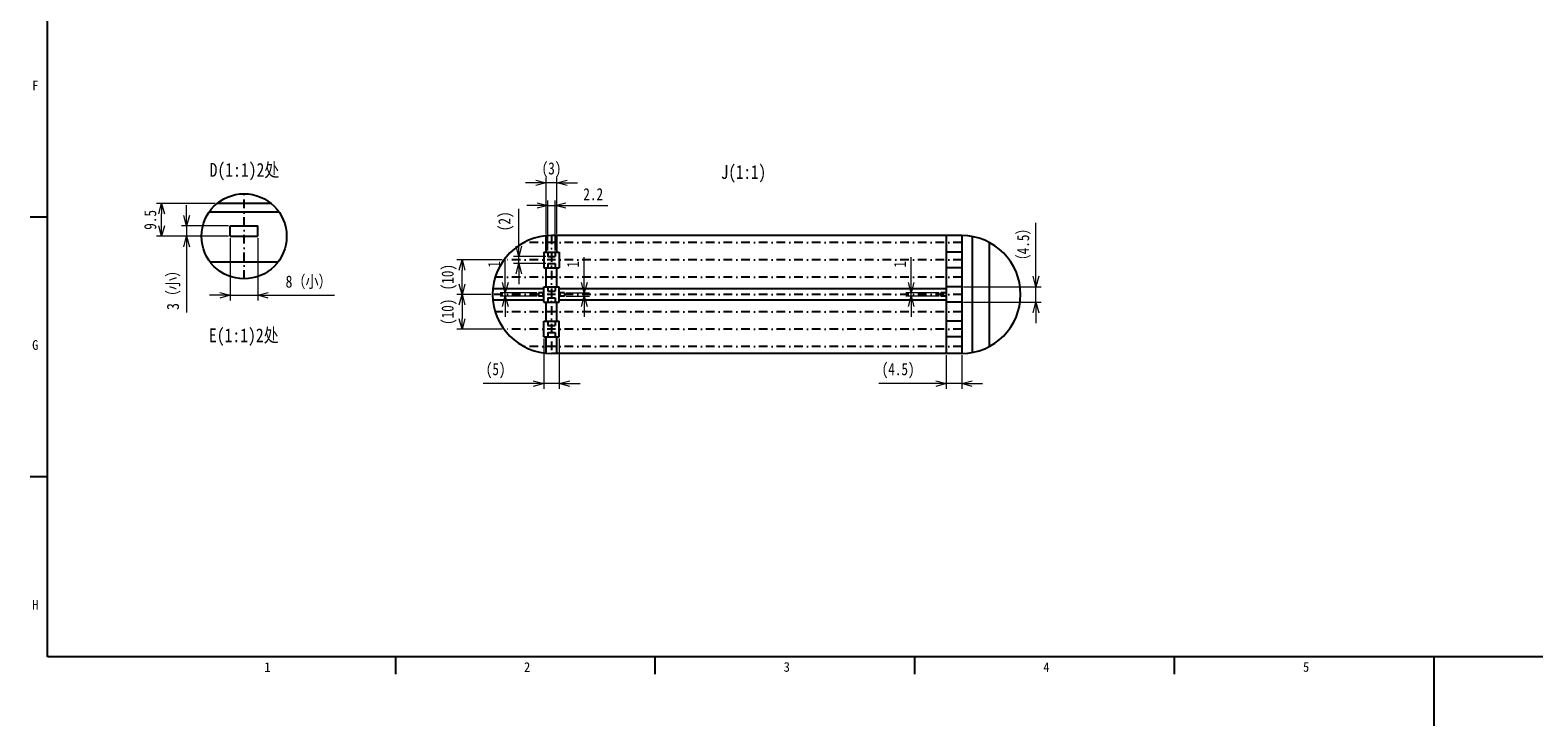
# Model space of a CAD drawing. Extents: x 641 to 1470, y 11 to 605.
# Tile 1 of 17: x 656 to 1091, y 11 to 212. Entities that reach past the tile are written whole.
import ezdxf

# ---------------------------------------------------------------- set-up
doc = ezdxf.new("R2010")
doc.units = 0
doc.header["$MEASUREMENT"] = 0
doc.linetypes.add('DASHDOT', pattern=[1, 0.5, -0.25, 0, -0.25])
doc.layers.get('0').update_dxf_attribs({"linetype": 'CONTINUOUS'})
doc.layers.get('DEFPOINTS').update_dxf_attribs({"linetype": 'CONTINUOUS'})
for name, color, linetype in [('DD0-2', 4, 'CONTINUOUS'), ('M1-1', 2, 'CONTINUOUS'), ('M21-1', 2, 'CONTINUOUS'), ('M3-1', 154, 'CONTINUOUS'), ('M3-2', 154, 'CONTINUOUS'), ('M80-2', 7, 'CONTINUOUS')]:
    doc.layers.add(name, color=color, linetype=linetype)
doc.styles.add('FS2312', font='txt', dxfattribs={"width": 0.8})
doc.styles.add('HANKAKU', font='txt')
doc.dimstyles.new('ISO-25', dxfattribs={"dimtxt": 3.5, "dimasz": 3, "dimexe": 1.5, "dimexo": 0.5, "dimtad": 1, "dimdec": 1, "dimlfac": 2, "dimdsep": 46, "dimtxsty": 'FS2312', "dimblk": 'OPEN30', "dimcen": 0.09, "dimclrd": 4, "dimclre": 4, "dimclrt": 4, "dimadec": 0, "dimazin": 0, "dimtfac": 1, "dimtdec": 1, "dimtmove": 0, "dimatfit": 3, "dimldrblk": 'OPEN30', "dimfxl": 1, "dimlwd": 18, "dimlwe": 18, "dimarcsym": 0})

# ---------------------------------------------------------------- blocks, each defined once
blk = doc.blocks.new('_Open30')
at = {"color": 0, "linetype": 'ByBlock', "lineweight": -2}
for p, q in [((-1, 0.27), (0, 0)), ((0, 0), (-1, -0.27)), ((0, 0), (-1, 0))]:
    blk.add_line(p, q, dxfattribs=at)
blk = doc.blocks.new('*D198')
at = {"layer": 'DD0-2', "color": 4, "lineweight": 18, "transparency": 16777216}
for p, q in [((797.5, 149.49), (797.5, 160.26)), ((805.33, 146.49), (796, 146.49)), ((805.33, 144.49), (796, 144.49)), ((797.5, 144.49), (797.5, 146.49)), ((797.5, 141.49), (797.5, 138.49))]:
    blk.add_line(p, q, dxfattribs=at)
at = {"layer": 'DEFPOINTS', "color": 0, "transparency": 16777216}
for p in [(797.5, 144.49), (805.83, 146.49), (805.83, 144.49)]:
    blk.add_point(p, dxfattribs=at)
at = {"layer": 'DD0-2', "color": 4, "lineweight": 18, "transparency": 16777216, "xscale": 3, "yscale": 3, "zscale": 3}
for p, rotation in [((797.5, 146.49), 270), ((797.5, 144.49), 90)]:
    blk.add_blockref('_Open30', p, dxfattribs=dict(at, rotation=rotation))
at = {"layer": 'DD0-2', "color": 4, "transparency": 16777216, "insert": (793.78, 156.63), "char_height": 3.5, "attachment_point": 5, "rotation": 90, "style": 'FS2312'}
blk.add_mtext('(2)', dxfattribs=at)
blk = doc.blocks.new('*D199')
at = {"layer": 'DD0-2', "color": 4, "lineweight": 18, "transparency": 16777216}
for p, q in [((802.83, 161.19), (799.83, 161.19)), ((805.83, 148.24), (805.83, 162.69)), ((805.83, 161.19), (808.03, 161.19)), ((808.03, 148.24), (808.03, 162.69)), ((811.03, 161.19), (823.24, 161.19))]:
    blk.add_line(p, q, dxfattribs=at)
at = {"layer": 'DEFPOINTS', "color": 0, "transparency": 16777216}
for p in [(808.03, 161.19), (805.83, 147.74), (808.03, 147.74)]:
    blk.add_point(p, dxfattribs=at)
at = {"layer": 'DD0-2', "color": 4, "lineweight": 18, "transparency": 16777216, "xscale": 3, "yscale": 3, "zscale": 3}
blk.add_blockref('_Open30', (805.83, 161.19), dxfattribs=at)
at = {"layer": 'DD0-2', "color": 4, "lineweight": 18, "transparency": 16777216, "xscale": 3, "yscale": 3, "zscale": 3, "rotation": 180}
blk.add_blockref('_Open30', (808.03, 161.19), dxfattribs=at)
at = {"layer": 'DD0-2', "color": 4, "transparency": 16777216, "insert": (818.98, 164.44), "char_height": 3.5, "attachment_point": 5, "style": 'FS2312'}
blk.add_mtext('2.2', dxfattribs=at)
blk = doc.blocks.new('*D226')
at = {"layer": 'DD0-2', "color": 4, "lineweight": 18, "transparency": 16777216}
for p, q in [((920.93, 117.99), (920.93, 108.24)), ((925.43, 117.99), (925.43, 108.24)), ((917.93, 109.74), (901.44, 109.74)), ((925.43, 109.74), (920.93, 109.74)), ((928.43, 109.74), (931.43, 109.74))]:
    blk.add_line(p, q, dxfattribs=at)
at = {"layer": 'DEFPOINTS', "color": 0, "transparency": 16777216}
for p in [(920.93, 118.49), (925.43, 118.49), (920.93, 109.74)]:
    blk.add_point(p, dxfattribs=at)
at = {"layer": 'DD0-2', "color": 4, "lineweight": 18, "transparency": 16777216, "xscale": 3, "yscale": 3, "zscale": 3}
blk.add_blockref('_Open30', (920.93, 109.74), dxfattribs=at)
at = {"layer": 'DD0-2', "color": 4, "lineweight": 18, "transparency": 16777216, "xscale": 3, "yscale": 3, "zscale": 3, "rotation": 180}
blk.add_blockref('_Open30', (925.43, 109.74), dxfattribs=at)
at = {"layer": 'DD0-2', "color": 4, "transparency": 16777216, "insert": (907.05, 113.46), "char_height": 3.5, "attachment_point": 5, "style": 'FS2312'}
blk.add_mtext('(4.5)', dxfattribs=at)
blk = doc.blocks.new('*D227')
at = {"layer": 'DD0-2', "color": 4, "lineweight": 18, "transparency": 16777216}
for p, q in [((804.68, 122.74), (804.68, 108.24)), ((809.18, 122.74), (809.18, 108.24)), ((801.68, 109.74), (787.18, 109.74)), ((809.18, 109.74), (804.68, 109.74)), ((812.18, 109.74), (815.18, 109.74))]:
    blk.add_line(p, q, dxfattribs=at)
at = {"layer": 'DEFPOINTS', "color": 0, "transparency": 16777216}
for p in [(804.68, 123.24), (809.18, 123.24), (804.68, 109.74)]:
    blk.add_point(p, dxfattribs=at)
at = {"layer": 'DD0-2', "color": 4, "lineweight": 18, "transparency": 16777216, "xscale": 3, "yscale": 3, "zscale": 3}
blk.add_blockref('_Open30', (804.68, 109.74), dxfattribs=at)
at = {"layer": 'DD0-2', "color": 4, "lineweight": 18, "transparency": 16777216, "xscale": 3, "yscale": 3, "zscale": 3, "rotation": 180}
blk.add_blockref('_Open30', (809.18, 109.74), dxfattribs=at)
at = {"layer": 'DD0-2', "color": 4, "transparency": 16777216, "insert": (790.8, 113.46), "char_height": 3.5, "attachment_point": 5, "style": 'FS2312'}
blk.add_mtext('(5)', dxfattribs=at)
blk = doc.blocks.new('*D228')
at = {"layer": 'DD0-2', "color": 4, "lineweight": 18, "transparency": 16777216}
for p, q in [((802.43, 167.74), (799.43, 167.74)), ((805.43, 152.92), (805.43, 169.24)), ((808.43, 167.74), (805.43, 167.74)), ((808.43, 152.99), (808.43, 169.24)), ((811.43, 167.74), (814.43, 167.74))]:
    blk.add_line(p, q, dxfattribs=at)
at = {"layer": 'DEFPOINTS', "color": 0, "transparency": 16777216}
for p in [(805.43, 167.74), (805.43, 152.42), (808.43, 152.49)]:
    blk.add_point(p, dxfattribs=at)
at = {"layer": 'DD0-2', "color": 4, "lineweight": 18, "transparency": 16777216, "xscale": 3, "yscale": 3, "zscale": 3}
blk.add_blockref('_Open30', (805.43, 167.74), dxfattribs=at)
at = {"layer": 'DD0-2', "color": 4, "lineweight": 18, "transparency": 16777216, "xscale": 3, "yscale": 3, "zscale": 3, "rotation": 180}
blk.add_blockref('_Open30', (808.43, 167.74), dxfattribs=at)
at = {"layer": 'DD0-2', "color": 4, "transparency": 16777216, "insert": (806.93, 171.46), "char_height": 3.5, "attachment_point": 5, "style": 'FS2312'}
blk.add_mtext('(3)', dxfattribs=at)
blk = doc.blocks.new('*D229')
at = {"layer": 'DD0-2', "color": 4, "lineweight": 18, "transparency": 16777216}
for p, q in [((789.43, 135.49), (779.59, 135.49)), ((781.09, 132.49), (781.09, 128.49)), ((792.68, 125.49), (779.59, 125.49))]:
    blk.add_line(p, q, dxfattribs=at)
at = {"layer": 'DEFPOINTS', "color": 0, "transparency": 16777216}
for p in [(789.93, 135.49), (781.09, 125.49), (793.18, 125.49)]:
    blk.add_point(p, dxfattribs=at)
at = {"layer": 'DD0-2', "color": 4, "lineweight": 18, "transparency": 16777216, "xscale": 3, "yscale": 3, "zscale": 3}
for p, rotation in [((781.09, 135.49), 90), ((781.09, 125.49), 270)]:
    blk.add_blockref('_Open30', p, dxfattribs=dict(at, rotation=rotation))
at = {"layer": 'DD0-2', "color": 4, "transparency": 16777216, "insert": (777.37, 130.49), "char_height": 3.5, "attachment_point": 5, "rotation": 90, "style": 'FS2312'}
blk.add_mtext('(10)', dxfattribs=at)
blk = doc.blocks.new('*D230')
at = {"layer": 'DD0-2', "color": 4, "lineweight": 18, "transparency": 16777216}
for p, q in [((792.68, 145.49), (779.59, 145.49)), ((781.09, 138.49), (781.09, 142.49)), ((789.43, 135.49), (779.59, 135.49))]:
    blk.add_line(p, q, dxfattribs=at)
at = {"layer": 'DEFPOINTS', "color": 0, "transparency": 16777216}
for p in [(781.09, 145.49), (793.18, 145.49), (789.93, 135.49)]:
    blk.add_point(p, dxfattribs=at)
at = {"layer": 'DD0-2', "color": 4, "lineweight": 18, "transparency": 16777216, "xscale": 3, "yscale": 3, "zscale": 3}
for p, rotation in [((781.09, 145.49), 90), ((781.09, 135.49), 270)]:
    blk.add_blockref('_Open30', p, dxfattribs=dict(at, rotation=rotation))
at = {"layer": 'DD0-2', "color": 4, "transparency": 16777216, "insert": (777.37, 140.49), "char_height": 3.5, "attachment_point": 5, "rotation": 90, "style": 'FS2312'}
blk.add_mtext('(10)', dxfattribs=at)
blk = doc.blocks.new('*D231')
at = {"layer": 'DD0-2', "color": 4, "lineweight": 18, "transparency": 16777216}
for p, q in [((793.58, 138.99), (793.58, 146.27)), ((802.68, 135.99), (792.08, 135.99)), ((802.68, 134.99), (792.08, 134.99)), ((793.58, 134.99), (793.58, 135.99)), ((793.58, 131.99), (793.58, 128.99))]:
    blk.add_line(p, q, dxfattribs=at)
at = {"layer": 'DEFPOINTS', "color": 0, "transparency": 16777216}
for p in [(793.58, 134.99), (803.18, 135.99), (803.18, 134.99)]:
    blk.add_point(p, dxfattribs=at)
at = {"layer": 'DD0-2', "color": 4, "lineweight": 18, "transparency": 16777216, "xscale": 3, "yscale": 3, "zscale": 3}
for p, rotation in [((793.58, 135.99), 270), ((793.58, 134.99), 90)]:
    blk.add_blockref('_Open30', p, dxfattribs=dict(at, rotation=rotation))
at = {"layer": 'DD0-2', "color": 4, "transparency": 16777216, "insert": (790.33, 144.2), "char_height": 3.5, "attachment_point": 5, "rotation": 90, "style": 'FS2312'}
blk.add_mtext('1', dxfattribs=at)
blk = doc.blocks.new('*D232')
at = {"layer": 'DD0-2', "color": 4, "lineweight": 18, "transparency": 16777216}
for p, q in [((816.38, 138.99), (816.38, 146.27)), ((811.18, 135.99), (817.88, 135.99)), ((811.18, 134.99), (817.88, 134.99)), ((816.38, 134.99), (816.38, 135.99)), ((816.38, 131.99), (816.38, 128.99))]:
    blk.add_line(p, q, dxfattribs=at)
at = {"layer": 'DEFPOINTS', "color": 0, "transparency": 16777216}
for p in [(810.68, 135.99), (810.68, 134.99), (816.38, 134.99)]:
    blk.add_point(p, dxfattribs=at)
at = {"layer": 'DD0-2', "color": 4, "lineweight": 18, "transparency": 16777216, "xscale": 3, "yscale": 3, "zscale": 3}
for p, rotation in [((816.38, 135.99), 270), ((816.38, 134.99), 90)]:
    blk.add_blockref('_Open30', p, dxfattribs=dict(at, rotation=rotation))
at = {"layer": 'DD0-2', "color": 4, "transparency": 16777216, "insert": (813.13, 144.2), "char_height": 3.5, "attachment_point": 5, "rotation": 90, "style": 'FS2312'}
blk.add_mtext('1', dxfattribs=at)
blk = doc.blocks.new('*D234')
at = {"layer": 'DD0-2', "color": 4, "lineweight": 18, "transparency": 16777216}
for p, q in [((910.81, 138.99), (910.81, 146.27)), ((918.93, 135.99), (909.31, 135.99)), ((918.93, 134.99), (909.31, 134.99)), ((910.81, 134.99), (910.81, 135.99)), ((910.81, 131.99), (910.81, 128.99))]:
    blk.add_line(p, q, dxfattribs=at)
at = {"layer": 'DEFPOINTS', "color": 0, "transparency": 16777216}
for p in [(910.81, 135.99), (919.43, 135.99), (919.43, 134.99)]:
    blk.add_point(p, dxfattribs=at)
at = {"layer": 'DD0-2', "color": 4, "lineweight": 18, "transparency": 16777216, "xscale": 3, "yscale": 3, "zscale": 3}
for p, rotation in [((910.81, 135.99), 270), ((910.81, 134.99), 90)]:
    blk.add_blockref('_Open30', p, dxfattribs=dict(at, rotation=rotation))
at = {"layer": 'DD0-2', "color": 4, "transparency": 16777216, "insert": (907.56, 144.2), "char_height": 3.5, "attachment_point": 5, "rotation": 90, "style": 'FS2312'}
blk.add_mtext('1', dxfattribs=at)
blk = doc.blocks.new('*D235')
at = {"layer": 'DD0-2', "color": 4, "lineweight": 18, "transparency": 16777216}
for p, q in [((946.86, 140.74), (946.86, 156.17)), ((925.93, 137.74), (948.36, 137.74)), ((946.86, 133.24), (946.86, 137.74)), ((925.93, 133.24), (948.36, 133.24)), ((946.86, 130.24), (946.86, 127.24))]:
    blk.add_line(p, q, dxfattribs=at)
at = {"layer": 'DEFPOINTS', "color": 0, "transparency": 16777216}
for p in [(925.43, 137.74), (946.86, 137.74), (925.43, 133.24)]:
    blk.add_point(p, dxfattribs=at)
at = {"layer": 'DD0-2', "color": 4, "lineweight": 18, "transparency": 16777216, "xscale": 3, "yscale": 3, "zscale": 3}
for p, rotation in [((946.86, 137.74), 270), ((946.86, 133.24), 90)]:
    blk.add_blockref('_Open30', p, dxfattribs=dict(at, rotation=rotation))
at = {"layer": 'DD0-2', "color": 4, "transparency": 16777216, "insert": (943.37, 149.95), "char_height": 3.5, "attachment_point": 5, "rotation": 90, "style": 'FS2312'}
blk.add_mtext('（4.5）', dxfattribs=at)
blk = doc.blocks.new('*D295')
at = {"layer": 'DD0-2', "color": 4, "lineweight": 18, "transparency": 16777216}
for p, q in [((714.13, 151.8), (714.13, 133.75)), ((722.13, 151.8), (722.13, 133.75)), ((711.13, 135.25), (708.13, 135.25)), ((714.13, 135.25), (722.13, 135.25)), ((725.13, 135.25), (744.24, 135.25))]:
    blk.add_line(p, q, dxfattribs=at)
at = {"layer": 'DEFPOINTS', "color": 0, "transparency": 16777216}
for p in [(714.13, 152.3), (722.13, 152.3), (714.13, 135.25)]:
    blk.add_point(p, dxfattribs=at)
at = {"layer": 'DD0-2', "color": 4, "lineweight": 18, "transparency": 16777216, "xscale": 3, "yscale": 3, "zscale": 3}
blk.add_blockref('_Open30', (714.13, 135.25), dxfattribs=at)
at = {"layer": 'DD0-2', "color": 4, "lineweight": 18, "transparency": 16777216, "xscale": 3, "yscale": 3, "zscale": 3, "rotation": 180}
blk.add_blockref('_Open30', (722.13, 135.25), dxfattribs=at)
at = {"layer": 'DD0-2', "color": 4, "transparency": 16777216, "insert": (736.77, 138.99), "char_height": 3.5, "attachment_point": 5, "style": 'FS2312'}
blk.add_mtext('\\W0.83;8（小）', dxfattribs=at)
blk = doc.blocks.new('*D296')
at = {"layer": 'DD0-2', "color": 4, "lineweight": 18, "transparency": 16777216}
for p, q in [((701.54, 158.3), (701.54, 161.3)), ((713.63, 155.3), (700.04, 155.3)), ((713.63, 152.3), (700.04, 152.3)), ((701.54, 155.3), (701.54, 152.3)), ((701.54, 149.3), (701.54, 130.25))]:
    blk.add_line(p, q, dxfattribs=at)
at = {"layer": 'DEFPOINTS', "color": 0, "transparency": 16777216}
for p in [(701.54, 155.3), (714.13, 155.3), (714.13, 152.3)]:
    blk.add_point(p, dxfattribs=at)
at = {"layer": 'DD0-2', "color": 4, "lineweight": 18, "transparency": 16777216, "xscale": 3, "yscale": 3, "zscale": 3}
for p, rotation in [((701.54, 155.3), 270), ((701.54, 152.3), 90)]:
    blk.add_blockref('_Open30', p, dxfattribs=dict(at, rotation=rotation))
at = {"layer": 'DD0-2', "color": 4, "transparency": 16777216, "insert": (697.8, 137.69), "char_height": 3.5, "attachment_point": 5, "rotation": 90, "style": 'FS2312'}
blk.add_mtext('\\W0.83;3（小）', dxfattribs=at)
blk = doc.blocks.new('*D297')
at = {"layer": 'DD0-2', "color": 4, "lineweight": 18, "transparency": 16777216}
for p, q in [((709.83, 161.8), (692.8, 161.8)), ((694.3, 155.3), (694.3, 158.8)), ((713.63, 152.3), (692.8, 152.3))]:
    blk.add_line(p, q, dxfattribs=at)
at = {"layer": 'DEFPOINTS', "color": 0, "transparency": 16777216}
for p in [(694.3, 161.8), (710.33, 161.8), (714.13, 152.3)]:
    blk.add_point(p, dxfattribs=at)
at = {"layer": 'DD0-2', "color": 4, "lineweight": 18, "transparency": 16777216, "xscale": 3, "yscale": 3, "zscale": 3}
for p, rotation in [((694.3, 161.8), 90), ((694.3, 152.3), 270)]:
    blk.add_blockref('_Open30', p, dxfattribs=dict(at, rotation=rotation))
at = {"layer": 'DD0-2', "color": 4, "transparency": 16777216, "insert": (691.05, 157.05), "char_height": 3.5, "attachment_point": 5, "rotation": 90, "style": 'FS2312'}
blk.add_mtext('9.5', dxfattribs=at)

msp = doc.modelspace()

# ---------------------------------------------------------------- linework, layer by layer
at = {"color": 114, "linetype": 'Continuous', "ltscale": 0.1}
for p, q in [((661.3217, 30.8585), (661.3217, 584.8585)), ((1462.3217, 30.8585), (661.3217, 30.8585))]:
    msp.add_line(p, q, dxfattribs=at)
at = {"layer": 'M1-1', "color": 7, "linetype": 'DASHDOT', "ltscale": 5}
for p, q in [((806.929, 152.4885), (806.929, 118.4885)), ((925.429, 150.4885), (798.929, 150.4885)), ((925.429, 145.4885), (793.181, 145.4885)), ((925.429, 140.4885), (790.681, 140.4885)), ((925.429, 135.4885), (789.929, 135.4885)), ((925.429, 130.4885), (790.681, 130.4885)), ((925.429, 125.4885), (793.181, 125.4885)), ((925.429, 120.4885), (798.929, 120.4885))]:
    msp.add_line(p, q, dxfattribs=at)
at = {"layer": 'M21-1', "color": 7, "linetype": 'DASHDOT', "ltscale": 5}
msp.add_line((718.1324, 140.0065), (718.1324, 164.5905), dxfattribs=at)
at = {"layer": 'M3-1'}
for p, q in [((925.429, 152.4885), (806.929, 152.4885)), ((925.429, 118.4885), (806.929, 118.4885))]:
    msp.add_line(p, q, dxfattribs=at)
msp.add_circle((718.1324, 152.2985), 12.292, dxfattribs=at)
for centre, start, end in [((806.929, 135.4885), 90, 270), ((925.429, 135.4885), 270, 90)]:
    msp.add_arc(centre, 17, start, end, dxfattribs=at)
at = {"layer": 'M3-2', "color": 2}
for p, q in [((725.9324, 161.7985), (710.3314, 161.7985)), ((728.2364, 159.2985), (708.0274, 159.2985)), ((714.1314, 152.2985), (714.1314, 155.2985)), ((714.1314, 155.2985), (722.1314, 155.2985)), ((714.1314, 152.2985), (722.1314, 152.2985)), ((722.1314, 152.2985), (722.1314, 155.2985)), ((805.429, 147.7385), (805.429, 152.4215)), ((808.429, 147.7385), (808.429, 152.4885)), ((920.929, 152.4885), (920.929, 118.4885)), ((925.429, 152.4885), (925.429, 118.4885)), ((928.429, 152.2215), (928.429, 118.7545)), ((804.679, 147.7385), (804.679, 143.2385)), ((804.679, 147.7385), (809.179, 147.7385)), ((805.829, 147.7385), (805.829, 146.4885)), ((808.029, 147.7385), (808.029, 146.4885)), ((809.179, 147.7385), (809.179, 143.2385)), ((925.429, 147.7385), (920.929, 147.7385)), ((933.429, 120.4885), (933.429, 150.4885)), ((727.8714, 144.7985), (708.3934, 144.7985)), ((805.829, 146.4885), (808.029, 146.4885)), ((805.829, 144.4885), (808.029, 144.4885)), ((805.829, 144.4885), (805.829, 143.2385)), ((808.029, 144.4885), (808.029, 143.2385)), ((804.679, 143.2385), (809.179, 143.2385)), ((805.429, 137.7385), (805.429, 143.2385)), ((808.429, 137.7385), (808.429, 143.2385)), ((925.429, 143.2385), (920.929, 143.2385)), ((804.679, 137.1385), (790.009, 137.1385)), ((803.179, 135.9885), (803.179, 134.9885)), ((804.679, 135.9885), (803.179, 135.9885)), ((804.679, 134.9885), (803.179, 134.9885)), ((804.679, 133.2385), (804.679, 137.7385)), ((804.679, 137.7385), (809.179, 137.7385)), ((805.829, 137.7385), (805.829, 136.4885)), ((805.829, 136.4885), (808.029, 136.4885)), ((808.029, 137.7385), (808.029, 136.4885)), ((809.179, 133.2385), (809.179, 137.7385)), ((920.929, 137.1385), (809.179, 137.1385)), ((810.679, 135.9885), (809.179, 135.9885)), ((810.679, 134.9885), (809.179, 134.9885)), ((810.679, 135.9885), (810.679, 134.9885)), ((920.929, 135.9885), (919.429, 135.9885)), ((919.429, 135.9885), (919.429, 134.9885)), ((920.929, 134.9885), (919.429, 134.9885)), ((925.429, 137.7385), (920.929, 137.7385)), ((804.679, 133.8385), (790.009, 133.8385)), ((804.679, 133.2385), (809.179, 133.2385)), ((805.429, 127.7385), (805.429, 133.2385)), ((805.829, 134.4885), (805.829, 133.2385)), ((805.829, 134.4885), (808.029, 134.4885)), ((808.029, 134.4885), (808.029, 133.2385)), ((808.429, 127.7385), (808.429, 133.2385)), ((920.929, 133.8385), (809.179, 133.8385)), ((925.429, 133.2385), (920.929, 133.2385)), ((804.679, 123.2385), (804.679, 127.7385)), ((804.679, 127.7385), (809.179, 127.7385)), ((805.829, 127.7385), (805.829, 126.4885)), ((805.829, 126.4885), (808.029, 126.4885)), ((808.029, 127.7385), (808.029, 126.4885)), ((809.179, 123.2385), (809.179, 127.7385)), ((925.429, 127.7385), (920.929, 127.7385)), ((804.679, 123.2385), (809.179, 123.2385)), ((805.429, 118.5545), (805.429, 123.2385)), ((805.829, 124.4885), (805.829, 123.2385)), ((805.829, 124.4885), (808.029, 124.4885)), ((808.029, 124.4885), (808.029, 123.2385)), ((808.429, 118.4885), (808.429, 123.2385)), ((925.429, 123.2385), (920.929, 123.2385))]:
    msp.add_line(p, q, dxfattribs=at)
at = {"layer": 'M80-2', "color": 2}
for p, q in [((661.3217, 157.8585), (656.3217, 157.8585)), ((661.3217, 82.8585), (656.3217, 82.8585)), ((761.8217, 30.8585), (761.8217, 25.8585)), ((836.8217, 30.8585), (836.8217, 25.8585)), ((911.8217, 30.8585), (911.8217, 25.8585)), ((986.8217, 30.8585), (986.8217, 25.8585)), ((1061.8217, 30.8585), (1061.8217, 10.8585))]:
    msp.add_line(p, q, dxfattribs=at)

# ---------------------------------------------------------------- texts
at = {"layer": 'M3-2', "char_height": 4, "attachment_point": 7, "style": 'FS2312'}
for s, insert in [('\\W0.83;{\\C2;D(1:1)2处\\C1;}', (708.1785, 168.4205)), ('{\\C2;J(1:1)}', (855.8456, 167.8075)), ('\\W0.83;{\\C2;E(1:1)2处\\C1;}', (707.9885, 120.6365))]:
    msp.add_mtext(s, dxfattribs=dict(at, insert=insert))
at = {"layer": 'M80-2', "color": 154, "char_height": 2.8, "attachment_point": 7, "style": 'HANKAKU'}
for s, insert in [('{\\W0.95;F}', (656.9217, 194.4585)), ('{\\W0.95;G}', (656.9217, 119.4585)), ('{\\W0.95;H}', (656.9217, 44.4585)), ('{\\W0.95;1}', (723.9867, 26.4585)), ('{\\W0.95;2}', (798.9867, 26.4585)), ('{\\W0.95;3}', (873.9867, 26.4585)), ('{\\W0.95;4}', (948.9867, 26.4585)), ('{\\W0.95;5}', (1023.9867, 26.4585))]:
    msp.add_mtext(s, dxfattribs=dict(at, insert=insert))

# ---------------------------------------------------------------- dimensions: what is measured, and where the dimension line sits
at = {"layer": 'DD0-2', "color": 4}
for base, p1, p2, text, picture, middle in [((805.429, 167.7385), (808.429, 152.4885), (805.429, 152.4215), '(<>)', '*D228', (806.929, 167.7385)), ((714.1314, 135.2535), (722.1314, 152.2985), (714.1314, 152.2985), '\\W0.83;<>（小）', '*D295', (736.7728, 135.2535)), ((804.679, 109.7385), (809.179, 123.2385), (804.679, 123.2385), '(5)', '*D227', (790.8012, 109.7385)), ((920.929, 109.7385), (925.429, 118.4885), (920.929, 118.4885), '(<>)', '*D226', (907.0512, 109.7385))]:
    dim = msp.add_linear_dim(base=base, p1=p1, p2=p2, text=text, dimstyle='ISO-25', override={"dimgap": 1.5, "dimlfac": 1}, dxfattribs=at)
    dim.commit()
    dim.dimension.update_dxf_attribs({"geometry": picture, "text_midpoint": middle, "dimtype": 160})
dim = msp.add_linear_dim(base=(808.029, 161.1915), p1=(805.829, 147.7385), p2=(808.029, 147.7385), dimstyle='ISO-25', override={"dimgap": 1.5, "dimlfac": 1}, dxfattribs=at)
dim.commit()
dim.dimension.update_dxf_attribs({"geometry": '*D199', "text_midpoint": (818.9804, 161.1915), "dimtype": 160})
for base, p1, p2, picture, middle in [((694.3023, 161.7985), (714.1314, 152.2985), (710.3314, 161.7985), '*D297', (694.3023, 157.0485)), ((793.576, 134.9885), (803.179, 135.9885), (803.179, 134.9885), '*D231', (793.576, 144.1983)), ((816.3819, 134.9885), (810.679, 135.9885), (810.679, 134.9885), '*D232', (816.3819, 144.1983)), ((910.805, 135.9885), (919.429, 134.9885), (919.429, 135.9885), '*D234', (910.805, 144.1983))]:
    dim = msp.add_linear_dim(base=base, p1=p1, p2=p2, angle=90, dimstyle='ISO-25', override={"dimgap": 1.5, "dimlfac": 1}, dxfattribs=at)
    dim.commit()
    dim.dimension.update_dxf_attribs({"geometry": picture, "text_midpoint": middle, "dimtype": 160})
for base, p1, p2, text, picture, middle in [((701.537, 155.2985), (714.1314, 152.2985), (714.1314, 155.2985), '\\W0.83;<>（小）', '*D296', (701.537, 137.6894)), ((797.496, 144.4885), (805.829, 146.4885), (805.829, 144.4885), '(<>)', '*D198', (797.496, 156.633)), ((946.862, 137.7385), (925.429, 133.2385), (925.429, 137.7385), '（<>）', '*D235', (946.862, 149.9519)), ((781.09, 145.4885), (789.929, 135.4885), (793.181, 145.4885), '(<>)', '*D230', (781.09, 140.4885)), ((781.09, 125.4885), (789.929, 135.4885), (793.181, 125.4885), '(<>)', '*D229', (781.09, 130.4885))]:
    dim = msp.add_linear_dim(base=base, p1=p1, p2=p2, angle=90, text=text, dimstyle='ISO-25', override={"dimgap": 1.5, "dimlfac": 1}, dxfattribs=at)
    dim.commit()
    dim.dimension.update_dxf_attribs({"geometry": picture, "text_midpoint": middle, "dimtype": 160})

doc.saveas('drawing.dxf')
